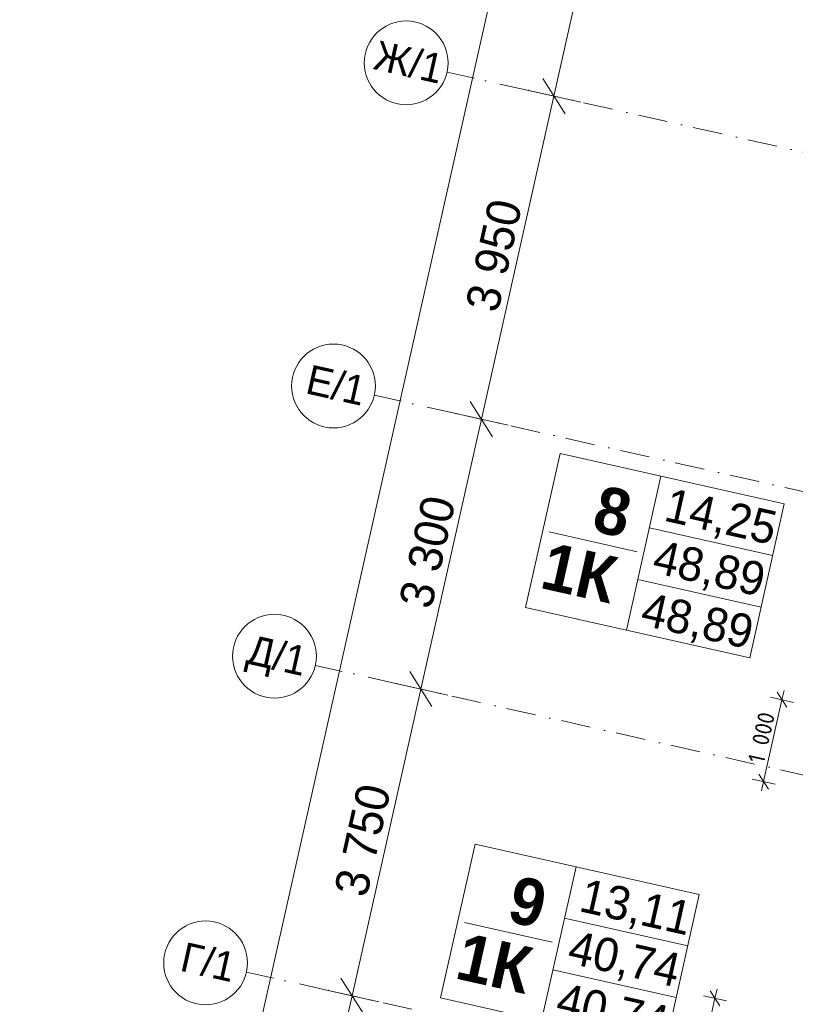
# Model space of a CAD drawing. Header units: millimetres. Extents: x -7213913 to -6937159, y 6128912 to 6404062.
# Tile 126 of 208: x -7213413 to -7204153, y 6171827 to 6183574. Entities that reach past the tile are written whole.
import ezdxf
from ezdxf.enums import TextEntityAlignment as Align

# ---------------------------------------------------------------- set-up
doc = ezdxf.new("R2010")
doc.units = ezdxf.units.MM
doc.header["$MEASUREMENT"] = 0
doc.linetypes.add('Штрихпунктирная', pattern=[670.277762, 352.777767, -176.388884, 0, -141.111112])
for name, color, linetype in [('S - квартира_маркер.АР', 7, 'Continuous'), ('АР-Чертеж-Оси_Осевые размеры.АР', 7, 'Continuous'), ('АР-Чертеж-Размеры.АР', 7, 'Continuous')]:
    doc.layers.add(name, color=color, linetype=linetype)
for name, color, linetype, lineweight in [('S - квартира_маркер.АР_Ном._пера__1', 7, 'Continuous', 0), ('АР-Чертеж-Оси_Осевые размеры.АР_Ном._пера__1', 7, 'Continuous', 0), ('АР-Чертеж-Оси_Осевые размеры.АР_Ном._пера__120', 7, 'Continuous', 0), ('АР-Чертеж-Размеры.АР_Ном._пера__1', 7, 'Continuous', 0)]:
    doc.layers.add(name, color=color, linetype=linetype, lineweight=lineweight)
doc.styles.add('РЎР“Р•РќР•Р\xa0Р\x98Р\xa0_РЎРўР\x98Р›Р¬_3', font='GOST_Common.ttf')
doc.styles.add('РЎР“Р•РќР•Р\xa0Р\x98Р\xa0_РЎРўР\x98Р›Р¬_4', font='GOTHICB.TTF')
doc.styles.add('РЎР“Р•РќР•Р\xa0Р\x98Р\xa0_РЎРўР\x98Р›Р¬_5', font='GOTHIC.TTF')
doc.dimstyles.new('СГЕНЕРИР_СТИЛЬ__1', dxfattribs={"dimtxt": 400, "dimasz": 332.5, "dimexe": 0.18, "dimexo": 0.0625, "dimgap": 0, "dimtad": 1, "dimdec": 0, "dimzin": 0, "dimdsep": 46, "dimtxsty": 'РЎР“Р•РќР•Р\xa0Р\x98Р\xa0_РЎРўР\x98Р›Р¬_5', "dimblk": 'ARROWHEAD_6', "dimblk1": 'ARROWHEAD_6', "dimblk2": 'ARROWHEAD_6', "dimcen": 0.09, "dimse1": 1, "dimse2": 1, "dimclrd": 7, "dimclre": 7, "dimclrt": 7, "dimazin": 0, "dimtfac": 1, "dimtdec": 4, "dimtmove": 2, "dimatfit": 3, "dimfxl": 1, "dimtolj": 1, "dimtzin": 0, "dimarcsym": 0})
doc.dimstyles.new('СГЕНЕРИР_СТИЛЬ__3', dxfattribs={"dimtxt": 200, "dimasz": 142.5, "dimexe": 0.18, "dimexo": 0.0625, "dimgap": 0, "dimtad": 1, "dimdec": 0, "dimzin": 0, "dimdsep": 46, "dimtxsty": 'РЎР“Р•РќР•Р\xa0Р\x98Р\xa0_РЎРўР\x98Р›Р¬_3', "dimblk": 'ARROWHEAD_6', "dimblk1": 'ARROWHEAD_6', "dimblk2": 'ARROWHEAD_6', "dimcen": 0.09, "dimse1": 1, "dimse2": 1, "dimclrd": 7, "dimclre": 7, "dimclrt": 7, "dimazin": 0, "dimtfac": 1, "dimtdec": 4, "dimtmove": 0, "dimatfit": 3, "dimfxl": 1, "dimtolj": 1, "dimtzin": 0, "dimarcsym": 0})
doc.dimstyles.new('СГЕНЕРИР_СТИЛЬ__7', dxfattribs={"dimtxt": 400, "dimasz": 332.5, "dimexe": 0.18, "dimexo": 0.0625, "dimgap": 0, "dimtad": 1, "dimdec": 0, "dimzin": 0, "dimdsep": 46, "dimtxsty": 'РЎР“Р•РќР•Р\xa0Р\x98Р\xa0_РЎРўР\x98Р›Р¬_5', "dimblk": 'ARROWHEAD_6', "dimblk1": 'ARROWHEAD_6', "dimblk2": 'ARROWHEAD_6', "dimcen": 0.09, "dimse1": 1, "dimse2": 1, "dimclrd": 7, "dimclre": 7, "dimclrt": 7, "dimazin": 0, "dimtfac": 1, "dimtdec": 4, "dimtmove": 0, "dimatfit": 3, "dimfxl": 1, "dimtolj": 1, "dimtzin": 0, "dimarcsym": 0})

# ---------------------------------------------------------------- blocks, each defined once
blk = doc.blocks.new('labelLabPP_FlatE34FrameRed3d[14]_1', base_point=(-7208024, 6173158))
at = {"layer": 'S - квартира_маркер.АР_Ном._пера__1', "color": 7, "linetype": 'Continuous', "lineweight": 0}
for p, q in [((-7207976, 6173739), (-7208388, 6171903)), ((-7207976, 6173739), (-7205300, 6173138)), ((-7206771, 6173468), (-7207184, 6171633)), ((-7205300, 6173138), (-7205712, 6171302)), ((-7208104, 6172803), (-7207055, 6172568)), ((-7206909, 6172853), (-7205438, 6172523)), ((-7207048, 6172238), (-7205576, 6171908)), ((-7208388, 6171903), (-7205712, 6171302))]:
    blk.add_line(p, q, dxfattribs=at)
at = {"layer": 'S - квартира_маркер.АР_Ном._пера__1', "color": 7, "lineweight": 0}
for tag, height, style, p in [('TS_FLATNUMBER', 560, 'РЎР“Р•РќР•Р\xa0Р\x98Р\xa0_РЎРўР\x98Р›Р¬_4', (-7206942, 6172957)), ('TS_POSTFIXNUMROOMS', 560, 'РЎР“Р•РќР•Р\xa0Р\x98Р\xa0_РЎРўР\x98Р›Р¬_4', (-7207117, 6172176)), ('TS_LIVING_ROOM_AREA', 400, 'РЎР“Р•РќР•Р\xa0Р\x98Р\xa0_РЎРўР\x98Р›Р¬_5', (-7205401, 6172843)), ('TS_WITHOUTBALK', 400, 'РЎР“Р•РќР•Р\xa0Р\x98Р\xa0_РЎРўР\x98Р›Р¬_5', (-7205540, 6172225)), ('TS_ALLSQUARE', 400, 'РЎР“Р•РќР•Р\xa0Р\x98Р\xa0_РЎРўР\x98Р›Р¬_5', (-7205680, 6171601))]:
    blk.add_attdef(tag, text='', height=height, rotation=347.3417, dxfattribs=dict(at, style=style)).set_placement(p, align=Align.MIDDLE_RIGHT)
blk = doc.blocks.new('labelLabPP_FlatE34FrameRed3d[64]_1', base_point=(-7207010, 6177817))
at = {"layer": 'S - квартира_маркер.АР_Ном._пера__1', "color": 7, "linetype": 'Continuous', "lineweight": 0}
for p, q in [((-7206962, 6178397), (-7207374, 6176562)), ((-7206962, 6178397), (-7204286, 6177796)), ((-7205757, 6178127), (-7206170, 6176291)), ((-7204286, 6177796), (-7204698, 6175961)), ((-7205896, 6177512), (-7204424, 6177181)), ((-7207090, 6177462), (-7206042, 6177227)), ((-7206034, 6176897), (-7204562, 6176566)), ((-7207374, 6176562), (-7204698, 6175961))]:
    blk.add_line(p, q, dxfattribs=at)
at = {"layer": 'S - квартира_маркер.АР_Ном._пера__1', "color": 7, "lineweight": 0}
for tag, height, style, p in [('TS_FLATNUMBER', 560, 'РЎР“Р•РќР•Р\xa0Р\x98Р\xa0_РЎРўР\x98Р›Р¬_4', (-7205928, 6177616)), ('TS_POSTFIXNUMROOMS', 560, 'РЎР“Р•РќР•Р\xa0Р\x98Р\xa0_РЎРўР\x98Р›Р¬_4', (-7206103, 6176835)), ('TS_LIVING_ROOM_AREA', 400, 'РЎР“Р•РќР•Р\xa0Р\x98Р\xa0_РЎРўР\x98Р›Р¬_5', (-7204387, 6177502)), ('TS_WITHOUTBALK', 400, 'РЎР“Р•РќР•Р\xa0Р\x98Р\xa0_РЎРўР\x98Р›Р¬_5', (-7204526, 6176884)), ('TS_ALLSQUARE', 400, 'РЎР“Р•РќР•Р\xa0Р\x98Р\xa0_РЎРўР\x98Р›Р¬_5', (-7204667, 6176259))]:
    blk.add_attdef(tag, text='', height=height, rotation=347.3417, dxfattribs=dict(at, style=style)).set_placement(p, align=Align.MIDDLE_RIGHT)
blk = doc.blocks.new('*D881', base_point=(-6566190, 6562678))
at = {"layer": 'АР-Чертеж-Оси_Осевые размеры.АР_Ном._пера__1', "color": 7, "linetype": 'Continuous', "lineweight": 0, "transparency": 16777216}
for p, q in [((-7202915, 6204750), (-7203179, 6205169)), ((-7202989, 6205216), (-7203047, 6204960)), ((-7203367, 6205031), (-7202727, 6204888)), ((-7203047, 6204960), (-7212636, 6162263)), ((-7212769, 6162472), (-7212504, 6162054)), ((-7212956, 6162335), (-7212316, 6162191)), ((-7212636, 6162263), (-7212694, 6162007))]:
    blk.add_line(p, q, dxfattribs=at)
at = {"layer": 'АР-Чертеж-Оси_Осевые размеры.АР_Ном._пера__1', "color": 7, "lineweight": 0, "transparency": 16777216, "insert": (-7207667, 6184756), "char_height": 400, "attachment_point": 7, "rotation": 77.3417, "style": 'РЎР“Р•РќР•Р\xa0Р\x98Р\xa0_РЎРўР\x98Р›Р¬_5'}
blk.add_mtext('\\A1;{\\pql;\\fCentury Gothic|b0|i0|c204|p0;\\W1.000000;43\xa0760}', dxfattribs=at)
blk = doc.blocks.new('ARROWHEAD_6')
at = {"color": 0, "linetype": 'Continuous', "lineweight": 0}
for p, q in [((-0.5, -0.5), (0.5, 0.5)), ((0, 0), (-1, 0))]:
    blk.add_line(p, q, dxfattribs=at)
blk = doc.blocks.new('*D949', base_point=(-6566190, 6562678))
at = {"layer": 'АР-Чертеж-Размеры.АР_Ном._пера__1', "color": 7, "linetype": 'Continuous', "lineweight": 0, "transparency": 16777216}
for p, q in [((-7205056, 6171809), (-7205169, 6171988)), ((-7205113, 6171899), (-7205088, 6172008)), ((-7205332, 6170923), (-7205113, 6171899)), ((-7204975, 6171868), (-7205250, 6171929)), ((-7205195, 6170892), (-7205469, 6170954)), ((-7205389, 6171012), (-7205275, 6170833)), ((-7205356, 6170813), (-7205332, 6170923))]:
    blk.add_line(p, q, dxfattribs=at)
at = {"layer": 'АР-Чертеж-Размеры.АР_Ном._пера__1', "color": 7, "lineweight": 0, "transparency": 16777216, "insert": (-7205327, 6171129), "char_height": 200, "attachment_point": 7, "rotation": 77.3417, "style": 'РЎР“Р•РќР•Р\xa0Р\x98Р\xa0_РЎРўР\x98Р›Р¬_3'}
blk.add_mtext('\\A1;{\\pql;\\fGOST Common|b0|i0|c204|p0;\\W1.000000;1\xa0000}', dxfattribs=at)
blk = doc.blocks.new('*D950', base_point=(-6566190, 6562678))
at = {"layer": 'АР-Чертеж-Размеры.АР_Ном._пера__1', "color": 7, "linetype": 'Continuous', "lineweight": 0, "transparency": 16777216}
for p, q in [((-7204256, 6175370), (-7204370, 6175549)), ((-7204313, 6175459), (-7204288, 6175569)), ((-7204532, 6174484), (-7204313, 6175459)), ((-7204176, 6175428), (-7204450, 6175490)), ((-7204589, 6174573), (-7204475, 6174394)), ((-7204395, 6174453), (-7204669, 6174514)), ((-7204557, 6174374), (-7204532, 6174484))]:
    blk.add_line(p, q, dxfattribs=at)
at = {"layer": 'АР-Чертеж-Размеры.АР_Ном._пера__1', "color": 7, "lineweight": 0, "transparency": 16777216, "insert": (-7204527, 6174690), "char_height": 200, "attachment_point": 7, "rotation": 77.3417, "style": 'РЎР“Р•РќР•Р\xa0Р\x98Р\xa0_РЎРўР\x98Р›Р¬_3'}
blk.add_mtext('\\A1;{\\pql;\\fGOST Common|b0|i0|c204|p0;\\W1.000000;1\xa0000}', dxfattribs=at)
blk = doc.blocks.new('*D951', base_point=(-6566190, 6562678))
at = {"layer": 'АР-Чертеж-Размеры.АР_Ном._пера__1', "color": 7, "linetype": 'Continuous', "lineweight": 0, "transparency": 16777216}
for p, q in [((-7203376, 6178990), (-7203650, 6179052)), ((-7203456, 6178931), (-7203570, 6179111)), ((-7203513, 6179021), (-7203488, 6179131)), ((-7203732, 6178045), (-7203513, 6179021)), ((-7203789, 6178135), (-7203675, 6177956)), ((-7203595, 6178014), (-7203869, 6178076)), ((-7203757, 6177936), (-7203732, 6178045))]:
    blk.add_line(p, q, dxfattribs=at)
at = {"layer": 'АР-Чертеж-Размеры.АР_Ном._пера__1', "color": 7, "lineweight": 0, "transparency": 16777216, "insert": (-7203727, 6178251), "char_height": 200, "attachment_point": 7, "rotation": 77.3417, "style": 'РЎР“Р•РќР•Р\xa0Р\x98Р\xa0_РЎРўР\x98Р›Р¬_3'}
blk.add_mtext('\\A1;{\\pql;\\fGOST Common|b0|i0|c204|p0;\\W1.000000;1\xa0000}', dxfattribs=at)
blk = doc.blocks.new('*D1050', base_point=(-6566190, 6562678))
at = {"layer": 'АР-Чертеж-Оси_Осевые размеры.АР_Ном._пера__1', "color": 7, "linetype": 'Continuous', "lineweight": 0, "transparency": 16777216}
for p, q in [((-7209445, 6171929), (-7208623, 6175588)), ((-7209578, 6172138), (-7209313, 6171720)), ((-7209125, 6171857), (-7209765, 6172001)), ((-7210041, 6169275), (-7209445, 6171929)), ((-7210174, 6169484), (-7209909, 6169066)), ((-7209721, 6169203), (-7210361, 6169347)), ((-7210760, 6166075), (-7210041, 6169275))]:
    blk.add_line(p, q, dxfattribs=at)
at = {"layer": 'АР-Чертеж-Оси_Осевые размеры.АР_Ном._пера__1', "color": 7, "lineweight": 0, "transparency": 16777216, "insert": (-7209976, 6169932), "char_height": 400, "attachment_point": 7, "rotation": 77.3417, "style": 'РЎР“Р•РќР•Р\xa0Р\x98Р\xa0_РЎРўР\x98Р›Р¬_5'}
blk.add_mtext('\\A1;{\\pql;\\fCentury Gothic|b0|i0|c204|p0;\\W1.000000;2\xa0720}', dxfattribs=at)
blk = doc.blocks.new('*D1051', base_point=(-6566190, 6562678))
at = {"layer": 'АР-Чертеж-Оси_Осевые размеры.АР_Ном._пера__1', "color": 7, "linetype": 'Continuous', "lineweight": 0, "transparency": 16777216}
for p, q in [((-7208623, 6175588), (-7207900, 6178808)), ((-7208756, 6175797), (-7208491, 6175379)), ((-7208303, 6175516), (-7208944, 6175660)), ((-7209445, 6171929), (-7208623, 6175588)), ((-7209578, 6172138), (-7209313, 6171720))]:
    blk.add_line(p, q, dxfattribs=at)
at = {"layer": 'АР-Чертеж-Оси_Осевые размеры.АР_Ном._пера__1', "color": 7, "lineweight": 0, "transparency": 16777216, "insert": (-7209267, 6173088), "char_height": 400, "attachment_point": 7, "rotation": 77.3417, "style": 'РЎР“Р•РќР•Р\xa0Р\x98Р\xa0_РЎРўР\x98Р›Р¬_5'}
blk.add_mtext('\\A1;{\\pql;\\fCentury Gothic|b0|i0|c204|p0;\\W1.000000;3\xa0750}', dxfattribs=at)
blk = doc.blocks.new('*D1052', base_point=(-6566190, 6562678))
at = {"layer": 'АР-Чертеж-Оси_Осевые размеры.АР_Ном._пера__1', "color": 7, "linetype": 'Continuous', "lineweight": 0, "transparency": 16777216}
for p, q in [((-7208033, 6179017), (-7207768, 6178598)), ((-7208623, 6175588), (-7207900, 6178808)), ((-7207580, 6178736), (-7208220, 6178879)), ((-7208756, 6175797), (-7208491, 6175379)), ((-7208303, 6175516), (-7208944, 6175660))]:
    blk.add_line(p, q, dxfattribs=at)
at = {"layer": 'АР-Чертеж-Оси_Осевые размеры.АР_Ном._пера__1', "color": 7, "lineweight": 0, "transparency": 16777216, "insert": (-7208494, 6176527), "char_height": 400, "attachment_point": 7, "rotation": 77.3417, "style": 'РЎР“Р•РќР•Р\xa0Р\x98Р\xa0_РЎРўР\x98Р›Р¬_5'}
blk.add_mtext('\\A1;{\\pql;\\fCentury Gothic|b0|i0|c204|p0;\\W1.000000;3\xa0300}', dxfattribs=at)
blk = doc.blocks.new('*D1053', base_point=(-6566190, 6562678))
at = {"layer": 'АР-Чертеж-Оси_Осевые размеры.АР_Ном._пера__1', "color": 7, "linetype": 'Continuous', "lineweight": 0, "transparency": 16777216}
for p, q in [((-7207167, 6182871), (-7206902, 6182452)), ((-7206715, 6182590), (-7207355, 6182733)), ((-7207900, 6178808), (-7207035, 6182661)), ((-7208033, 6179017), (-7207768, 6178598)), ((-7208623, 6175588), (-7207900, 6178808)), ((-7207580, 6178736), (-7208220, 6178879))]:
    blk.add_line(p, q, dxfattribs=at)
at = {"layer": 'АР-Чертеж-Оси_Осевые размеры.АР_Ном._пера__1', "color": 7, "lineweight": 0, "transparency": 16777216, "insert": (-7207700, 6180064), "char_height": 400, "attachment_point": 7, "rotation": 77.3417, "style": 'РЎР“Р•РќР•Р\xa0Р\x98Р\xa0_РЎРўР\x98Р›Р¬_5'}
blk.add_mtext('\\A1;{\\pql;\\fCentury Gothic|b0|i0|c204|p0;\\W1.000000;3\xa0950}', dxfattribs=at)
blk = doc.blocks.new('*D1054', base_point=(-6566190, 6562678))
at = {"layer": 'АР-Чертеж-Оси_Осевые размеры.АР_Ном._пера__1', "color": 7, "linetype": 'Continuous', "lineweight": 0, "transparency": 16777216}
for p, q in [((-7206045, 6187866), (-7205780, 6187448)), ((-7207035, 6182661), (-7205913, 6187657)), ((-7207167, 6182871), (-7206902, 6182452)), ((-7206715, 6182590), (-7207355, 6182733)), ((-7207900, 6178808), (-7207035, 6182661))]:
    blk.add_line(p, q, dxfattribs=at)
at = {"layer": 'АР-Чертеж-Оси_Осевые размеры.АР_Ном._пера__1', "color": 7, "lineweight": 0, "transparency": 16777216, "insert": (-7206706, 6184489), "char_height": 400, "attachment_point": 7, "rotation": 77.3417, "style": 'РЎР“Р•РќР•Р\xa0Р\x98Р\xa0_РЎРўР\x98Р›Р¬_5'}
blk.add_mtext('\\A1;{\\pql;\\fCentury Gothic|b0|i0|c204|p0;\\W1.000000;5\xa0120}', dxfattribs=at)
blk = doc.blocks.new('*D1055', base_point=(-6566190, 6562678))
at = {"layer": 'АР-Чертеж-Оси_Осевые размеры.АР_Ном._пера__1', "color": 7, "linetype": 'Continuous', "lineweight": 0, "transparency": 16777216}
for p, q in [((-7205367, 6190087), (-7204523, 6193843)), ((-7205499, 6190296), (-7205235, 6189877)), ((-7205913, 6187657), (-7205367, 6190087)), ((-7205047, 6190015), (-7205687, 6190158)), ((-7206045, 6187866), (-7205780, 6187448)), ((-7205593, 6187585), (-7206233, 6187729)), ((-7207035, 6182661), (-7205913, 6187657))]:
    blk.add_line(p, q, dxfattribs=at)
at = {"layer": 'АР-Чертеж-Оси_Осевые размеры.АР_Ном._пера__1', "color": 7, "lineweight": 0, "transparency": 16777216, "insert": (-7205872, 6188202), "char_height": 400, "attachment_point": 7, "rotation": 77.3417, "style": 'РЎР“Р•РќР•Р\xa0Р\x98Р\xa0_РЎРўР\x98Р›Р¬_5'}
blk.add_mtext('\\A1;{\\pql;\\fCentury Gothic|b0|i0|c204|p0;\\W1.000000;2\xa0490}', dxfattribs=at)
blk = doc.blocks.new('Стандартный Маркер Сетки[187]_1', base_point=(-7208311, 6182948))
at = {"layer": 'АР-Чертеж-Оси_Осевые размеры.АР_Ном._пера__120', "color": 7, "linetype": 'Штрихпунктирная', "lineweight": 0}
for q in [(-7208311, 6182948), (-7183218, 6177312), (-7207335, 6182729)]:
    blk.add_line((-7207335, 6182729), q, dxfattribs=at)
at = {"layer": 'АР-Чертеж-Оси_Осевые размеры.АР_Ном._пера__120', "color": 7, "linetype": 'Continuous', "lineweight": 0}
blk.add_circle((-7208799, 6183058), 500, dxfattribs=at)
at = {"layer": 'АР-Чертеж-Оси_Осевые размеры.АР_Ном._пера__120', "color": 7, "linetype": 'Штрихпунктирная', "lineweight": 0}
blk.add_point((-7207335, 6182729), dxfattribs=at)
at = {"layer": 'АР-Чертеж-Оси_Осевые размеры.АР_Ном._пера__120', "color": 7, "lineweight": 0, "style": 'РЎР“Р•РќР•Р\xa0Р\x98Р\xa0_РЎРўР\x98Р›Р¬_5'}
blk.add_attdef('AC_MarkerText_1', text='', height=350, rotation=347.3417, dxfattribs=at).set_placement((-7208729, 6183239), align=Align.TOP_CENTER)
blk = doc.blocks.new('Стандартный Маркер Сетки[188]_1', base_point=(-7209883, 6175871))
at = {"layer": 'АР-Чертеж-Оси_Осевые размеры.АР_Ном._пера__120', "color": 7, "linetype": 'Штрихпунктирная', "lineweight": 0}
for q in [(-7209883, 6175871), (-7184807, 6170239), (-7208908, 6175652)]:
    blk.add_line((-7208908, 6175652), q, dxfattribs=at)
at = {"layer": 'АР-Чертеж-Оси_Осевые размеры.АР_Ном._пера__120', "color": 7, "linetype": 'Continuous', "lineweight": 0}
blk.add_circle((-7210371, 6175980), 500, dxfattribs=at)
at = {"layer": 'АР-Чертеж-Оси_Осевые размеры.АР_Ном._пера__120', "color": 7, "linetype": 'Штрихпунктирная', "lineweight": 0}
blk.add_point((-7208908, 6175652), dxfattribs=at)
at = {"layer": 'АР-Чертеж-Оси_Осевые размеры.АР_Ном._пера__120', "color": 7, "lineweight": 0, "style": 'РЎР“Р•РќР•Р\xa0Р\x98Р\xa0_РЎРўР\x98Р›Р¬_5'}
blk.add_attdef('AC_MarkerText_1', text='', height=350, rotation=347.3417, dxfattribs=at).set_placement((-7210301, 6176161), align=Align.TOP_CENTER)
blk = doc.blocks.new('Стандартный Маркер Сетки[191]_1', base_point=(-7210705, 6172212))
at = {"layer": 'АР-Чертеж-Оси_Осевые размеры.АР_Ном._пера__120', "color": 7, "linetype": 'Штрихпунктирная', "lineweight": 0}
for q in [(-7210705, 6172212), (-7185629, 6166580), (-7209729, 6171993)]:
    blk.add_line((-7209729, 6171993), q, dxfattribs=at)
at = {"layer": 'АР-Чертеж-Оси_Осевые размеры.АР_Ном._пера__120', "color": 7, "linetype": 'Continuous', "lineweight": 0}
blk.add_circle((-7211193, 6172321), 500, dxfattribs=at)
at = {"layer": 'АР-Чертеж-Оси_Осевые размеры.АР_Ном._пера__120', "color": 7, "linetype": 'Штрихпунктирная', "lineweight": 0}
blk.add_point((-7209729, 6171993), dxfattribs=at)
at = {"layer": 'АР-Чертеж-Оси_Осевые размеры.АР_Ном._пера__120', "color": 7, "lineweight": 0, "style": 'РЎР“Р•РќР•Р\xa0Р\x98Р\xa0_РЎРўР\x98Р›Р¬_5'}
blk.add_attdef('AC_MarkerText_1', text='', height=350, rotation=347.3417, dxfattribs=at).set_placement((-7211123, 6172502), align=Align.TOP_CENTER)
blk = doc.blocks.new('Стандартный Маркер Сетки[192]_1', base_point=(-7209178, 6179095))
at = {"layer": 'АР-Чертеж-Оси_Осевые размеры.АР_Ном._пера__120', "color": 7, "linetype": 'Штрихпунктирная', "lineweight": 0}
for q in [(-7209178, 6179095), (-7184084, 6173458), (-7208203, 6178875)]:
    blk.add_line((-7208203, 6178875), q, dxfattribs=at)
at = {"layer": 'АР-Чертеж-Оси_Осевые размеры.АР_Ном._пера__120', "color": 7, "linetype": 'Continuous', "lineweight": 0}
blk.add_circle((-7209666, 6179204), 500, dxfattribs=at)
at = {"layer": 'АР-Чертеж-Оси_Осевые размеры.АР_Ном._пера__120', "color": 7, "linetype": 'Штрихпунктирная', "lineweight": 0}
blk.add_point((-7208203, 6178875), dxfattribs=at)
at = {"layer": 'АР-Чертеж-Оси_Осевые размеры.АР_Ном._пера__120', "color": 7, "lineweight": 0, "style": 'РЎР“Р•РќР•Р\xa0Р\x98Р\xa0_РЎРўР\x98Р›Р¬_5'}
blk.add_attdef('AC_MarkerText_1', text='', height=350, rotation=347.3417, dxfattribs=at).set_placement((-7209596, 6179385), align=Align.TOP_CENTER)
blk = doc.blocks.new('Стандартный Маркер Сетки[211]_1', base_point=(-7208311, 6182948))
at = {"layer": 'АР-Чертеж-Оси_Осевые размеры.АР_Ном._пера__120', "color": 7, "linetype": 'Штрихпунктирная', "lineweight": 0}
for q in [(-7208311, 6182948), (-7183218, 6177312), (-7207335, 6182729)]:
    blk.add_line((-7207335, 6182729), q, dxfattribs=at)
at = {"layer": 'АР-Чертеж-Оси_Осевые размеры.АР_Ном._пера__120', "color": 7, "linetype": 'Continuous', "lineweight": 0}
blk.add_circle((-7208799, 6183058), 500, dxfattribs=at)
at = {"layer": 'АР-Чертеж-Оси_Осевые размеры.АР_Ном._пера__120', "color": 7, "linetype": 'Штрихпунктирная', "lineweight": 0}
blk.add_point((-7207335, 6182729), dxfattribs=at)
at = {"layer": 'АР-Чертеж-Оси_Осевые размеры.АР_Ном._пера__120', "color": 7, "lineweight": 0, "style": 'РЎР“Р•РќР•Р\xa0Р\x98Р\xa0_РЎРўР\x98Р›Р¬_5'}
blk.add_attdef('AC_MarkerText_1', text='', height=350, rotation=347.3417, dxfattribs=at).set_placement((-7208729, 6183239), align=Align.TOP_CENTER)
blk = doc.blocks.new('Стандартный Маркер Сетки[212]_1', base_point=(-7209883, 6175871))
at = {"layer": 'АР-Чертеж-Оси_Осевые размеры.АР_Ном._пера__120', "color": 7, "linetype": 'Штрихпунктирная', "lineweight": 0}
for q in [(-7209883, 6175871), (-7184807, 6170239), (-7208908, 6175652)]:
    blk.add_line((-7208908, 6175652), q, dxfattribs=at)
at = {"layer": 'АР-Чертеж-Оси_Осевые размеры.АР_Ном._пера__120', "color": 7, "linetype": 'Continuous', "lineweight": 0}
blk.add_circle((-7210371, 6175980), 500, dxfattribs=at)
at = {"layer": 'АР-Чертеж-Оси_Осевые размеры.АР_Ном._пера__120', "color": 7, "linetype": 'Штрихпунктирная', "lineweight": 0}
blk.add_point((-7208908, 6175652), dxfattribs=at)
at = {"layer": 'АР-Чертеж-Оси_Осевые размеры.АР_Ном._пера__120', "color": 7, "lineweight": 0, "style": 'РЎР“Р•РќР•Р\xa0Р\x98Р\xa0_РЎРўР\x98Р›Р¬_5'}
blk.add_attdef('AC_MarkerText_1', text='', height=350, rotation=347.3417, dxfattribs=at).set_placement((-7210301, 6176161), align=Align.TOP_CENTER)
blk = doc.blocks.new('Стандартный Маркер Сетки[215]_1', base_point=(-7210705, 6172212))
at = {"layer": 'АР-Чертеж-Оси_Осевые размеры.АР_Ном._пера__120', "color": 7, "linetype": 'Штрихпунктирная', "lineweight": 0}
for q in [(-7210705, 6172212), (-7185629, 6166580), (-7209729, 6171993)]:
    blk.add_line((-7209729, 6171993), q, dxfattribs=at)
at = {"layer": 'АР-Чертеж-Оси_Осевые размеры.АР_Ном._пера__120', "color": 7, "linetype": 'Continuous', "lineweight": 0}
blk.add_circle((-7211193, 6172321), 500, dxfattribs=at)
at = {"layer": 'АР-Чертеж-Оси_Осевые размеры.АР_Ном._пера__120', "color": 7, "linetype": 'Штрихпунктирная', "lineweight": 0}
blk.add_point((-7209729, 6171993), dxfattribs=at)
at = {"layer": 'АР-Чертеж-Оси_Осевые размеры.АР_Ном._пера__120', "color": 7, "lineweight": 0, "style": 'РЎР“Р•РќР•Р\xa0Р\x98Р\xa0_РЎРўР\x98Р›Р¬_5'}
blk.add_attdef('AC_MarkerText_1', text='', height=350, rotation=347.3417, dxfattribs=at).set_placement((-7211123, 6172502), align=Align.TOP_CENTER)
blk = doc.blocks.new('Стандартный Маркер Сетки[216]_1', base_point=(-7209178, 6179095))
at = {"layer": 'АР-Чертеж-Оси_Осевые размеры.АР_Ном._пера__120', "color": 7, "linetype": 'Штрихпунктирная', "lineweight": 0}
for q in [(-7209178, 6179095), (-7184084, 6173458), (-7208203, 6178875)]:
    blk.add_line((-7208203, 6178875), q, dxfattribs=at)
at = {"layer": 'АР-Чертеж-Оси_Осевые размеры.АР_Ном._пера__120', "color": 7, "linetype": 'Continuous', "lineweight": 0}
blk.add_circle((-7209666, 6179204), 500, dxfattribs=at)
at = {"layer": 'АР-Чертеж-Оси_Осевые размеры.АР_Ном._пера__120', "color": 7, "linetype": 'Штрихпунктирная', "lineweight": 0}
blk.add_point((-7208203, 6178875), dxfattribs=at)
at = {"layer": 'АР-Чертеж-Оси_Осевые размеры.АР_Ном._пера__120', "color": 7, "lineweight": 0, "style": 'РЎР“Р•РќР•Р\xa0Р\x98Р\xa0_РЎРўР\x98Р›Р¬_5'}
blk.add_attdef('AC_MarkerText_1', text='', height=350, rotation=347.3417, dxfattribs=at).set_placement((-7209596, 6179385), align=Align.TOP_CENTER)

msp = doc.modelspace()

# ---------------------------------------------------------------- block references
at = {"layer": 'S - квартира_маркер.АР', "color": 104, "linetype": 'Continuous', "lineweight": 15, "true_color": 0x029e21}
for name, p, values in [('labelLabPP_FlatE34FrameRed3d[64]_1', (-7207010, 6177816.8), {'TS_POSTFIXNUMROOMS': '1К ', 'TS_FLATNUMBER': ' 8 ', 'TS_LIVING_ROOM_AREA': '14,25', 'TS_WITHOUTBALK': '48,89', 'TS_ALLSQUARE': '48,89'}), ('labelLabPP_FlatE34FrameRed3d[14]_1', (-7208023.9, 6173158.3), {'TS_POSTFIXNUMROOMS': '1К ', 'TS_FLATNUMBER': ' 9 ', 'TS_LIVING_ROOM_AREA': '13,11', 'TS_WITHOUTBALK': '40,74', 'TS_ALLSQUARE': '40,74'})]:
    msp.add_blockref(name, p, dxfattribs=at).add_auto_attribs(values)
at = {"layer": 'АР-Чертеж-Оси_Осевые размеры.АР', "color": 8, "linetype": 'Continuous', "lineweight": 15}
for name, p, values in [('Стандартный Маркер Сетки[187]_1', (-7208310.8, 6182948.1), {'AC_MarkerText_1': 'Ж/1'}), ('Стандартный Маркер Сетки[211]_1', (-7208310.8, 6182948.1), {'AC_MarkerText_1': 'Ж/1'}), ('Стандартный Маркер Сетки[192]_1', (-7209178.4, 6179094.6), {'AC_MarkerText_1': 'Е/1'}), ('Стандартный Маркер Сетки[216]_1', (-7209178.4, 6179094.6), {'AC_MarkerText_1': 'Е/1'}), ('Стандартный Маркер Сетки[188]_1', (-7209883.2, 6175870.7), {'AC_MarkerText_1': 'Д/1'}), ('Стандартный Маркер Сетки[212]_1', (-7209883.2, 6175870.7), {'AC_MarkerText_1': 'Д/1'}), ('Стандартный Маркер Сетки[191]_1', (-7210705, 6172211.8), {'AC_MarkerText_1': 'Г/1'}), ('Стандартный Маркер Сетки[215]_1', (-7210705, 6172211.8), {'AC_MarkerText_1': 'Г/1'})]:
    msp.add_blockref(name, p, dxfattribs=at).add_auto_attribs(values)

# ---------------------------------------------------------------- dimensions: what is measured, and where the dimension line sits
at = {"layer": 'АР-Чертеж-Оси_Осевые размеры.АР', "color": 7, "linetype": 'Continuous', "lineweight": 0}
for base, p1, p2, angle, dimstyle, picture, middle in [((-7212636.3, 6162263.2), (-7203353.8, 6205028.5), (-7213412.7, 6162437.5), 257.34172, 'СГЕНЕРИР_СТИЛЬ__1', '*D881', (-7207678, 6185617.5)), ((-7205367.1, 6190086.5), (-7207190.9, 6187944.1), (-7206672, 6190379.6), 77.34172, 'СГЕНЕРИР_СТИЛЬ__1', '*D1055', (-7205917.2, 6188914.9)), ((-7205912.7, 6187657), (-7208310.8, 6182948.1), (-7207190.9, 6187944.1), 77.34172, 'СГЕНЕРИР_СТИЛЬ__7', '*D1054', (-7206751, 6185202.3)), ((-7207034.7, 6182661.5), (-7209178.4, 6179094.6), (-7208310.8, 6182948.1), 77.34172, 'СГЕНЕРИР_СТИЛЬ__7', '*D1053', (-7207744.8, 6180777.6)), ((-7207900.3, 6178807.5), (-7209883.2, 6175870.7), (-7209178.4, 6179094.6), 77.34172, 'СГЕНЕРИР_СТИЛЬ__7', '*D1052', (-7208539.1, 6177240.7)), ((-7208623.4, 6175587.7), (-7210705, 6172211.8), (-7209883.2, 6175870.7), 77.34172, 'СГЕНЕРИР_СТИЛЬ__7', '*D1051', (-7209311.6, 6173801.3)), ((-7209445.2, 6171928.8), (-7211301, 6169557.9), (-7210705, 6172211.8), 77.34172, 'СГЕНЕРИР_СТИЛЬ__7', '*D1050', (-7210020.5, 6170645))]:
    dim = msp.add_linear_dim(base=base, p1=p1, p2=p2, angle=angle, dimstyle=dimstyle, dxfattribs=at)
    dim.commit()
    dim.dimension.update_dxf_attribs({"geometry": picture, "text_midpoint": middle, "dimtype": 160, "text_rotation": 77.34172})
at = {"layer": 'АР-Чертеж-Размеры.АР', "color": 7, "linetype": 'Continuous', "lineweight": 0}
for base, p1, p2, picture, middle in [((-7203513, 6179021.1), (-7203732.1, 6178045.3), (-7203513, 6179021.1), '*D951', (-7203749.2, 6178608.1)), ((-7204313, 6175459.3), (-7204532.1, 6174483.5), (-7204313, 6175459.3), '*D950', (-7204549.2, 6175046.3)), ((-7205112.7, 6171898.5), (-7205331.8, 6170922.7), (-7205112.7, 6171898.5), '*D949', (-7205348.9, 6171485.6))]:
    dim = msp.add_linear_dim(base=base, p1=p1, p2=p2, angle=77.34172, dimstyle='СГЕНЕРИР_СТИЛЬ__3', dxfattribs=at)
    dim.commit()
    dim.dimension.update_dxf_attribs({"geometry": picture, "text_midpoint": middle, "dimtype": 160, "text_rotation": 77.34172})

doc.saveas('drawing.dxf')
